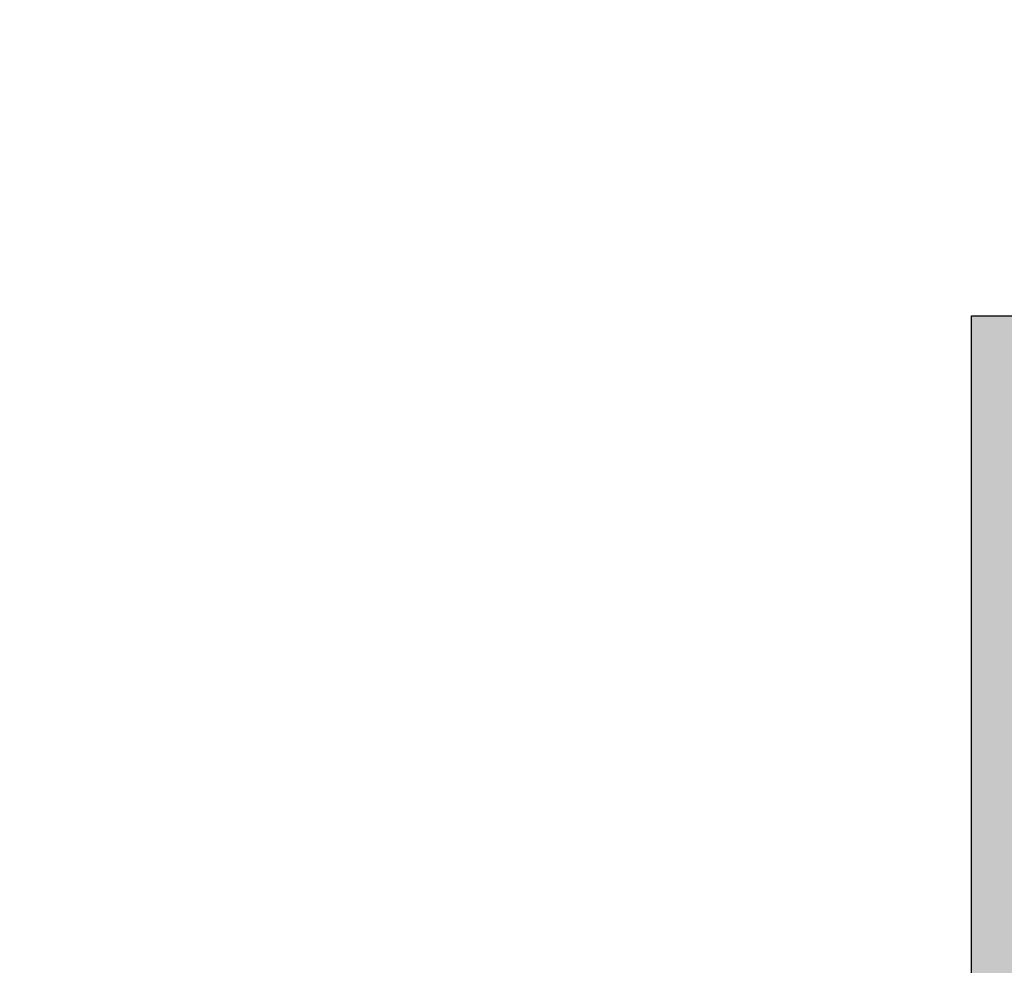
# Model space of a CAD drawing. Header units: millimetres. Extents: x -79464 to -76785, y -3788210 to -3782955.
# Tile 77 of 131: x -78331.884 to -78331.561, y -3785139.691 to -3785139.38. Entities that reach past the tile are written whole.
import ezdxf

# ---------------------------------------------------------------- set-up
doc = ezdxf.new("R2010")
doc.units = ezdxf.units.MM
doc.header["$LTSCALE"] = 8
doc.header["$MEASUREMENT"] = 0
doc.layers.add('VPM TEMPLATE', color=7, linetype='Continuous')

msp = doc.modelspace()

# ---------------------------------------------------------------- hatches: boundary and pattern name
at = {"layer": 'VPM TEMPLATE'}
msp.add_hatch(color=3, dxfattribs=at).paths.add_polyline_path([(-78327.51909, -3785142.06597), (-78327.92827, -3785142.03406), (-78328.33622, -3785142.00338), (-78328.74417, -3785141.9727), (-78329.12122, -3785141.91011), (-78329.46736, -3785141.81683), (-78329.8444, -3785141.72233), (-78330.25235, -3785141.59838), (-78330.62939, -3785141.47319), (-78329.65526, -3785139.72677), (-78330.5033, -3785139.72677), (-78331.17322, -3785140.95429), (-78331.66596, -3785139.97591), (-78331.57139, -3785139.97591), (-78331.57139, -3785139.47763), (-78328.77631, -3785139.47763), (-78328.46232, -3785139.13399), (-78327.51909, -3785139.13399)], flags=0)

# ---------------------------------------------------------------- linework, layer by layer
at = {"layer": 'VPM TEMPLATE', "color": 7, "lineweight": 9}
msp.add_lwpolyline([(-78327.51909, -3785142.06597), (-78327.51909, -3785139.13399), (-78328.46232, -3785139.13399), (-78328.77631, -3785139.47763), (-78331.57139, -3785139.47763), (-78331.57139, -3785139.97591), (-78332.67162, -3785139.97591), (-78332.67162, -3785137.35689)], dxfattribs=at)
at = {"layer": 'VPM TEMPLATE', "color": 3}
msp.add_lwpolyline([(-78327.51909, -3785142.06597), (-78327.92827, -3785142.03406), (-78328.33622, -3785142.00338), (-78328.74417, -3785141.9727), (-78329.12122, -3785141.91011), (-78329.46736, -3785141.81683), (-78329.8444, -3785141.72233), (-78330.25235, -3785141.59838), (-78330.62939, -3785141.47319), (-78329.65526, -3785139.72677), (-78330.5033, -3785139.72677), (-78331.17322, -3785140.95429), (-78331.66596, -3785139.97591), (-78331.57139, -3785139.97591), (-78331.57139, -3785139.47763), (-78328.77631, -3785139.47763), (-78328.46232, -3785139.13399), (-78327.51909, -3785139.13399), (-78327.51909, -3785142.06597), (-78327.51909, -3785142.06597)], dxfattribs=at)

doc.saveas('drawing.dxf')
